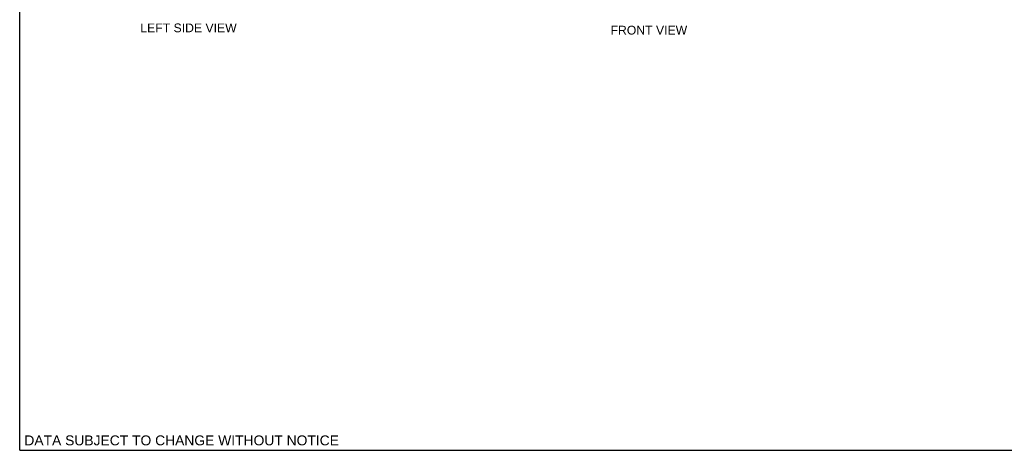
# Model space of a CAD drawing. Header units: inches. Extents: x 0 to 77.3, y 0 to 50.
# Tile 1 of 56: x 0 to 38.4, y 0 to 16.8. Entities that reach past the tile are written whole.
import ezdxf

# ---------------------------------------------------------------- set-up
doc = ezdxf.new("R2010")
doc.units = ezdxf.units.IN
doc.header["$LTSCALE"] = 4.25
doc.header["$MEASUREMENT"] = 0
doc.layers.get('0').update_dxf_attribs({"linetype": 'CONTINUOUS'})
doc.layers.add('DIMENSIONS', color=7, linetype='CONTINUOUS')
doc.styles.get("Standard").update_dxf_attribs({"font": 'arial.ttf'})

msp = doc.modelspace()

# ---------------------------------------------------------------- linework, layer by layer
at = {"color": 7, "linetype": 'Continuous'}
for q in [(0, 50), (77.272727, 0)]:
    msp.add_line((0, 0), q, dxfattribs=at)

# ---------------------------------------------------------------- texts
at = {"layer": 'DIMENSIONS', "color": 2, "linetype": 'Continuous', "attachment_point": 2, "line_spacing_factor": 0.9}
for s, insert, char_height, width in [('LEFT SIDE VIEW', (6.581049, 16.640748), 0.34090909, 3.74873268), ('FRONT VIEW', (24.527311, 16.552506), 0.3409091, 2.98327138), ('DATA SUBJECT TO CHANGE WITHOUT NOTICE', (6.313503, 0.580452), 0.38636364, 12.2401149)]:
    msp.add_mtext(s, dxfattribs=dict(at, insert=insert, char_height=char_height, width=width))

doc.saveas('drawing.dxf')
